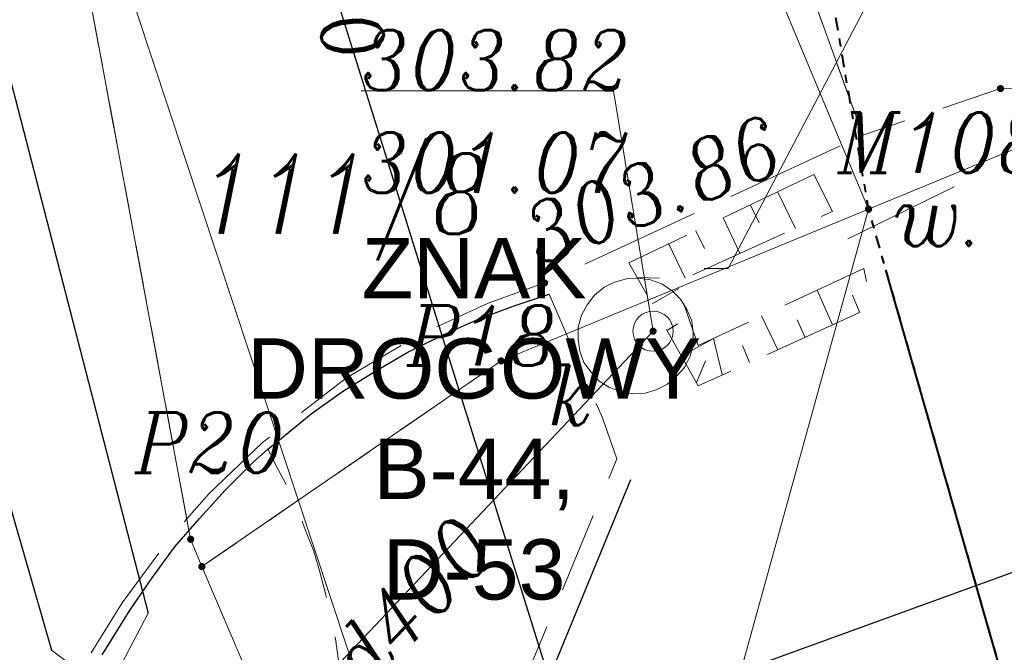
# Model space of a CAD drawing. Header units: metres. Extents: x 779 to 7046, y -512 to 9570.
# Tile 183 of 256: x 2183 to 2195, y 131 to 139. Entities that reach past the tile are written whole.
import ezdxf
from ezdxf import colors
from ezdxf.entities.mleader import LeaderData, LeaderLine
from ezdxf.math import Vec2, Vec3

# ---------------------------------------------------------------- set-up
doc = ezdxf.new("R2010")
doc.units = ezdxf.units.M
for name, pattern in [('0.5_0.5', [1, 0.5, -0.5]), ('1.5_0.5', [2, 1.5, -0.5]), ('CIĄGłA', [0]), ('DGN Style 4', [0.3202, 0.16, -0.08, 0.0002, -0.08]), ('mz1.0_0.5', [1.5, 1, -0.5]), ('mz1.25_0.5', [1.75, 1.25, -0.5])]:
    doc.linetypes.add(name, pattern=pattern)
for name, color, linetype, lineweight in [('000 Inne (niezydentyfikowane)', 7, 'Continuous', 0), ('203-punkt graniczny', 7, 'Continuous', 0), ('203-punkt graniczny-Atr103', 7, 'Continuous', 0), ('211-numer działki ewidencyjnej', 7, 'Continuous', 0), ('218-kontur użytku gruntowego', 7, 'Continuous', 0), ('219-działka ewidencyjna', 7, 'Continuous', 0), ('AGP1_OPISY', 7, 'Continuous', 13), ('chodnik (powierzchnia)', 7, 'Continuous', 0), ('jezdnia (powierzchnia)', 7, 'Continuous', 0), ('kanał technologiczny (linia)', 7, 'Continuous', 0), ('komora podziemna - przewód kanalizacyjny (powierzchnia)-SK', 7, 'Continuous', 0), ('krawężnik (linia)', 7, 'Continuous', 0), ('MPZP', 7, 'Continuous', 0), ('ogrodzenie trwałe (linia)', 7, 'Continuous', 0), ('przewód elektroenergetyczny (linia)-SEPOD', 7, 'Continuous', 0), ('przewód gazowy (linia)-SG', 7, 'Continuous', 0), ('przewód gazowy (linia)-SG-Atr1', 7, 'Continuous', 0), ('przewód kanalizacyjny (linia)-SK', 7, 'Continuous', 0), ('przewód kanalizacyjny (linia)-SK-Atr1', 7, 'Continuous', 0), ('punkt o określonej wysokości (sieć kanalizacyjna)-SK', 7, 'Continuous', 0), ('punkt o określonej wysokości (sieć kanalizacyjna)-SK-Atr2', 7, 'Continuous', 0), ('punkt o określonej wysokości (sieć kanalizacyjna)-SK-Atr3', 7, 'Continuous', 0), ('punkt wysokościowy sztuczny', 7, 'Continuous', 0), ('punkt wysokościowy sztuczny-Atr2', 7, 'Continuous', 0), ('RTPW02', 7, 'Continuous', 0), ('rura ochronna - przewód elektroenergetyczny (linia)-SE', 7, 'Continuous', 0), ('rura ochronna - przewód gazowy (linia)-SG', 7, 'Continuous', 0), ('rów melioracyjny  przydrożny (linia)', 7, 'Continuous', 0), ('rów melioracyjny  przydrożny (linia)-Atr17', 7, 'Continuous', 0), ('skarpa nieumocniona (powierzchnia)', 7, 'Continuous', 0), ('właz okrągły - siec kanalizacyjna (punkt)-SK', 7, 'Continuous', 0), ('właz okrągły - siec kanalizacyjna (punkt)-SK-Atr17', 7, 'Continuous', 0), ('ZNAKI DROGOWE', 250, 'Continuous', 15)]:
    doc.layers.add(name, color=color, linetype=linetype, lineweight=lineweight)
doc.styles.add('ARIAL', font='arial.ttf')
doc.styles.get("Standard").update_dxf_attribs({"font": 'arial.ttf'})
doc.linetypes.add('902-500', pattern='A,3.75,[24,dgnlstyle-geo-mz.shx,S=0.002786,R=0,X=0,Y=0],3.75', length=7.5)

# ---------------------------------------------------------------- blocks, each defined once
blk = doc.blocks.new('203')
at = {"linetype": 'Continuous', "lineweight": -2, "ltscale": 10}
h = blk.add_hatch(color=0, dxfattribs=at)
edge = h.paths.add_edge_path()
edge.add_arc((0, 0), 0.45, 0, 360)
blk = doc.blocks.new('PW02')
at = {"linetype": 'Continuous', "lineweight": 13, "ltscale": 10}
h = blk.add_hatch(color=0, dxfattribs=at)
edge = h.paths.add_edge_path()
edge.add_arc((0, 0), 0.45, 0, 360)
blk = doc.blocks.new('PW01_1')
at = {"linetype": 'Continuous', "lineweight": 13, "ltscale": 10}
h = blk.add_hatch(color=0, dxfattribs=at)
edge = h.paths.add_edge_path()
edge.add_arc((0, 0), 0.45, 0, 360)
blk = doc.blocks.new('US22')
at = {"color": 0, "linetype": 'Continuous', "lineweight": -2, "ltscale": 10}
blk.add_circle((0, 0), 2.5, dxfattribs=at)
blk = doc.blocks.new('RTPW02')
at = {"layer": 'RTPW02', "linetype": 'Continuous', "lineweight": 13}
h = blk.add_hatch(color=7, dxfattribs=at)
edge = h.paths.add_edge_path()
edge.add_arc((0, 0), 0.045, 0, 360)
blk = doc.blocks.new('PZT MDCP podkład')
at = {"layer": '000 Inne (niezydentyfikowane)', "color": 252, "linetype": 'Continuous', "lineweight": 13, "true_color": 0x939598, "flags": 128}
for points in [[(2126.446, 10.206), (2126.666, 9.756)], [(2126.106, 10.046), (2126.216, 9.826)], [(2125.766, 9.886), (2125.976, 9.446)], [(2125.426, 9.726), (2125.536, 9.506)], [(2125.086, 9.566), (2125.296, 9.136)], [(2124.696, 9.146), (2124.976, 9.136)], [(2124.886, 8.816), (2125.216, 9.006)], [(2127.126, 8.556), (2126.936, 8.986)], [(2127.466, 8.706), (2127.376, 8.926)], [(2126.446, 8.246), (2126.246, 8.666)], [(2126.786, 8.396), (2126.686, 8.616)], [(2125.066, 8.486), (2125.206, 8.566)], [(2125.246, 8.166), (2125.636, 8.376)], [(2125.756, 7.936), (2125.646, 8.386)], [(2126.096, 8.086), (2126.006, 8.296)], [(2125.436, 7.836), (2125.546, 8.106)]]:
    blk.add_lwpolyline(points, dxfattribs=at)
at = {"layer": '218-kontur użytku gruntowego', "color": 252, "linetype": '0.5_0.5', "lineweight": 13, "true_color": 0x939598, "flags": 128}
for points in [[(2117.186, 16.416), (2119.146, 5.886)], [(2119.146, 5.886), (2117.186, 16.416)], [(2119.286, 5.546), (2123.006, 8.106)], [(2123.006, 8.106), (2119.286, 5.546)], [(2119.146, 5.886), (2119.286, 5.546)], [(2119.286, 5.546), (2119.146, 5.886)]]:
    blk.add_lwpolyline(points, dxfattribs=at)
at = {"layer": '219-działka ewidencyjna', "color": 252, "linetype": 'Continuous', "lineweight": 13, "true_color": 0x939598, "flags": 128}
for points in [[(2148.856, 18.776), (2127.576, 9.996)], [(2124.156, 18.196), (2127.576, 9.996)], [(2119.146, 5.886), (2117.186, 16.416)], [(2123.006, 8.106), (2127.576, 9.996)], [(2127.576, 9.996), (2125.546, 2.656)], [(2119.286, 5.546), (2123.006, 8.106)], [(2119.146, 5.886), (2119.286, 5.546)], [(2127.276, -13.184), (2119.286, 5.546)]]:
    blk.add_lwpolyline(points, dxfattribs=at)
at = {"layer": 'chodnik (powierzchnia)', "color": 252, "linetype": 'mz1.0_0.5', "lineweight": 13, "true_color": 0x939598, "flags": 128}
blk.add_lwpolyline([(2125.018, -16.5), (2126.496, -16.097), (2125.996, -14.704), (2125.816, -14.124), (2122.056, -2.504), (2121.976, -2.244), (2121.906, -1.984), (2121.856, -1.714), (2121.806, -1.454), (2121.776, -1.184), (2121.766, -0.914), (2121.756, -0.644), (2121.766, -0.374), (2121.786, -0.104), (2121.826, 0.166), (2121.866, 0.436), (2121.926, 0.696), (2122.006, 0.956), (2122.086, 1.216), (2124.446, 6.886), (2124.266, 7.396), (2123.606, 8.936), (2123.156, 8.786), (2122.706, 8.616), (2122.276, 8.426), (2121.846, 8.216), (2121.436, 7.976), (2121.036, 7.726), (2120.646, 7.446), (2120.276, 7.146), (2120.106, 7.006), (2120.236, 6.756), (2120.366, 6.506), (2120.476, 6.256), (2120.576, 5.996), (2120.676, 5.736), (2120.756, 5.466), (2120.826, 5.196), (2120.886, 4.926), (2120.946, 4.646), (2120.986, 4.376), (2121.016, 4.096), (2121.036, 3.816), (2121.046, 3.536), (2121.026, 3.366), (2121.006, 3.186), (2120.986, 3.016), (2120.956, 2.836), (2120.916, 2.666), (2120.876, 2.496), (2120.836, 2.326), (2120.786, 2.156), (2120.736, 1.986), (2120.686, 1.816), (2120.626, 1.656), (2120.556, 1.486), (2120.486, 1.326), (2120.416, 1.166), (2120.346, 0.896), (2120.296, 0.616), (2120.246, 0.336), (2120.216, 0.056), (2120.196, -0.234), (2120.186, -0.514), (2120.186, -0.794), (2120.206, -1.084), (2120.226, -1.364), (2120.266, -1.644), (2120.316, -1.924), (2120.376, -2.204), (2120.456, -2.474), (2120.536, -2.744), (2124.376, -14.624), (2124.556, -15.224), (2125.018, -16.5)], close=True, dxfattribs=at)
at = {"layer": 'jezdnia (powierzchnia)', "color": 252, "linetype": '1.5_0.5', "lineweight": 13, "true_color": 0x939598, "flags": 128}
for points in [[(2222.326, 18.117), (2221.203, 22.083), (2205.386, 20.096), (2204.446, 20.596), (2203.096, 26.226), (2196.866, 25.286), (2195.626, 20.026), (2193.796, 18.826), (2188.866, 17.986), (2181.466, 17.556), (2178.606, 17.876), (2176.756, 18.456), (2173.726, 19.866), (2171.816, 21.166), (2167.276, 24.556), (2161.216, 26.826), (2157.676, 27.806), (2155.096, 28.106), (2148.546, 27.616), (2147.486, 27.656), (2146.556, 27.976), (2145.856, 28.606), (2144.736, 30.366), (2142.996, 34.696), (2142.366, 36.396), (2134.766, 38.986), (2135.116, 38.066), (2135.536, 36.916), (2136.706, 31.206), (2136.736, 29.676), (2136.306, 26.976), (2135.846, 25.416), (2133.726, 22.486), (2132.306, 21.326), (2131.486, 20.706), (2127.046, 18.566), (2125.056, 17.666), (2127.506, 10.916), (2129.216, 11.496), (2130.676, 11.486), (2132.096, 11.146), (2133.716, 10.476), (2146.306, 15.706), (2146.296, 16.146), (2146.506, 16.786), (2146.996, 17.566), (2147.256, 17.806), (2147.826, 18.186), (2148.396, 18.406), (2149.006, 18.516), (2149.656, 18.536), (2150.306, 18.406), (2150.866, 18.186), (2152.256, 17.276), (2152.966, 16.616), (2160.196, 19.556), (2160.416, 20.026), (2161.966, 20.226), (2164.176, 19.736), (2166.856, 18.806), (2176.416, 14.626), (2183.046, 13.986), (2201.016, 15.826), (2205.616, 16.276), (2221.196, 17.986), (2222.326, 18.117)], [(2110.246, 19.936), (2110.936, 17.476), (2113.326, 8.386), (2116.146, -0.544), (2116.966, -3.184), (2116.706, -1.974), (2116.606, -0.994), (2116.606, -0.004), (2116.646, 0.486), (2116.736, 1.166), (2117.026, 2.426), (2117.356, 3.356), (2117.556, 3.806), (2117.906, 4.466), (2118.296, 5.096), (2118.886, 5.896), (2119.376, 6.456), (2120.036, 7.086), (2121.086, 7.896), (2121.946, 8.406), (2122.846, 8.826), (2123.546, 9.076), (2127.506, 10.916), (2125.056, 17.666), (2121.956, 16.516), (2120.686, 15.966), (2120.226, 15.786), (2119.526, 15.566), (2118.806, 15.406), (2118.076, 15.316), (2117.226, 15.296), (2116.596, 15.336), (2115.386, 15.566), (2114.456, 15.876), (2113.576, 16.306), (2112.946, 16.696), (2111.996, 17.486), (2111.336, 18.206), (2110.756, 19.006), (2110.246, 19.936)]]:
    blk.add_lwpolyline(points, close=True, dxfattribs=at)
at = {"layer": 'kanał technologiczny (linia)', "color": 252, "linetype": 'Continuous', "lineweight": 13, "true_color": 0x939598, "flags": 128}
blk.add_lwpolyline([(2076.829, 99.116), (2097.466, 101.996), (2098.496, 100.976), (2099.736, 94.596), (2102.876, 80.006), (2107.146, 57.576), (2110.276, 41.516), (2112.466, 30.966), (2113.936, 24.136), (2116.446, 18.576), (2123.106, -1.554), (2123.726, -2.874), (2127.703, -15.767)], dxfattribs=at)
at = {"layer": 'komora podziemna - przewód kanalizacyjny (powierzchnia)-SK', "color": 252, "linetype": 'Continuous', "lineweight": 13, "true_color": 0x939598, "flags": 128}
blk.add_lwpolyline([(2125.076, 7.816), (2124.936, 7.746), (2124.796, 7.706), (2124.646, 7.696), (2124.496, 7.726), (2124.356, 7.776), (2124.226, 7.856), (2124.126, 7.966), (2124.036, 8.086), (2123.986, 8.226), (2123.966, 8.376), (2123.966, 8.526), (2124.006, 8.676), (2124.076, 8.806), (2124.166, 8.926), (2124.286, 9.026), (2124.416, 9.086), (2124.566, 9.126), (2124.716, 9.136), (2124.866, 9.116), (2125.006, 9.066), (2125.136, 8.976), (2125.236, 8.876), (2125.316, 8.746), (2125.376, 8.606), (2125.396, 8.456), (2125.396, 8.306), (2125.356, 8.166), (2125.286, 8.026), (2125.186, 7.916), (2125.076, 7.816)], close=True, dxfattribs=at)
at = {"layer": 'krawężnik (linia)', "color": 252, "linetype": 'Continuous', "lineweight": 30, "true_color": 0x939598, "flags": 128}
for points in [[(2118.046, 4.446), (2118.396, 5.006), (2118.666, 5.406), (2118.946, 5.786), (2119.256, 6.146), (2119.576, 6.496), (2119.916, 6.836), (2120.106, 7.006), (2120.276, 7.146), (2120.646, 7.446), (2121.036, 7.726), (2121.436, 7.976), (2121.846, 8.216), (2122.276, 8.426), (2122.706, 8.616), (2123.156, 8.786), (2123.606, 8.936)], [(2124.616, 6.626), (2122.356, 1.126), (2122.256, 0.866), (2122.176, 0.596), (2122.106, 0.316), (2122.056, 0.036), (2122.026, -0.244), (2122.016, -0.524), (2122.016, -0.814), (2122.036, -1.094), (2122.076, -1.374), (2122.126, -1.644), (2122.206, -1.924), (2122.286, -2.194), (2122.396, -2.454), (2126.236, -14.374), (2126.814, -16.01)]]:
    blk.add_lwpolyline(points, dxfattribs=at)
at = {"layer": 'MPZP', "color": 252, "linetype": 'DGN Style 4', "lineweight": 40, "true_color": 0x939598, "flags": 128}
blk.add_lwpolyline([(2134.413, -13.933), (2127.576, 9.996), (2122.802, 37.892), (2105.951, 127.031)], dxfattribs=at)
at = {"layer": 'ogrodzenie trwałe (linia)', "color": 252, "linetype": '902-500', "lineweight": 30, "true_color": 0x939598, "flags": 128}
blk.add_lwpolyline([(2135.816, 7.816), (2126.156, 4.306), (2125.436, 2.696)], dxfattribs=at)
at = {"layer": 'przewód elektroenergetyczny (linia)-SEPOD', "color": 252, "linetype": 'Continuous', "lineweight": 13, "true_color": 0x939598, "flags": 128}
for points in [[(2125.676, -16.321), (2124.746, -14.044), (2123.386, -10.144), (2121.676, -4.304), (2121.016, -2.354), (2119.166, 3.196), (2117.416, 4.506), (2113.586, 17.846), (2113.356, 18.796), (2111.556, 19.276), (2110.366, 24.526), (2107.576, 36.346), (2107.086, 38.436), (2106.356, 40.386), (2105.736, 43.716), (2105.436, 46.026), (2104.516, 50.506), (2104.156, 52.386), (2101.886, 65.206)], [(2122.434, -17.207), (2121.346, -14.414), (2117.876, -4.194), (2116.986, 0.546), (2117.396, 2.626), (2118.616, 4.966), (2115.156, 18.366)]]:
    blk.add_lwpolyline(points, dxfattribs=at)
at = {"layer": 'przewód gazowy (linia)-SG', "color": 252, "linetype": 'Continuous', "lineweight": 13, "true_color": 0x939598, "flags": 128}
blk.add_lwpolyline([(2129.388, -15.306), (2127.316, -8.644), (2125.216, -1.084), (2123.766, 3.626), (2118.846, 19.406), (2116.106, 27.466), (2111.436, 41.766), (2110.066, 46.496)], dxfattribs=at)
at = {"layer": 'przewód kanalizacyjny (linia)-SK', "color": 252, "linetype": 'Continuous', "lineweight": 13, "true_color": 0x939598, "flags": 128}
blk.add_lwpolyline([(2117.906, 1.066), (2124.896, 8.476)], dxfattribs=at)
at = {"layer": 'punkt o określonej wysokości (sieć kanalizacyjna)-SK-Atr2', "color": 252, "lineweight": 13, "true_color": 0x939598, "flags": 128}
blk.add_lwpolyline([(2124.896, 8.476), (2124.406, 11.466), (2121.265, 11.466)], dxfattribs=at)
at = {"layer": 'rura ochronna - przewód elektroenergetyczny (linia)-SE', "color": 252, "linetype": 'Continuous', "lineweight": 30, "true_color": 0x939598, "flags": 128}
for points in [[(2115.156, 18.366), (2118.616, 4.966)], [(2113.586, 17.846), (2117.416, 4.506)]]:
    blk.add_lwpolyline(points, dxfattribs=at)
at = {"layer": 'rura ochronna - przewód gazowy (linia)-SG', "color": 252, "linetype": 'Continuous', "lineweight": 30, "true_color": 0x939598, "flags": 128}
blk.add_lwpolyline([(2118.846, 19.406), (2123.766, 3.626)], dxfattribs=at)
at = {"layer": 'rów melioracyjny  przydrożny (linia)', "color": 252, "linetype": 'Continuous', "lineweight": 13, "true_color": 0x939598}
blk.add_line((2127.316, 9.626), (2128.642, 10.271), dxfattribs=at)
at = {"layer": 'skarpa nieumocniona (powierzchnia)', "color": 252, "linetype": 'mz1.25_0.5', "lineweight": 13, "true_color": 0x939598, "flags": 128}
blk.add_lwpolyline([(2126.896, 10.426), (2124.596, 9.326), (2125.456, 7.796), (2127.616, 8.776), (2127.516, 9.256), (2125.456, 8.296), (2125.186, 9.086), (2127.126, 9.966), (2126.896, 10.426)], close=True, dxfattribs=at)
blk.add_lwpolyline([(2126.896, 10.426), (2124.596, 9.326), (2125.456, 7.796), (2127.616, 8.776), (2127.516, 9.256), (2125.456, 8.296), (2125.186, 9.086), (2127.126, 9.966), (2126.896, 10.426)], close=True, dxfattribs=at)
at = {"layer": '203-punkt graniczny', "color": 252, "linetype": 'Continuous', "lineweight": 13, "true_color": 0x939598, "xscale": 0.1, "yscale": 0.1, "zscale": 0.1}
for p in [(2127.576, 9.996), (2123.006, 8.106), (2119.146, 5.886), (2119.286, 5.546)]:
    blk.add_blockref('203', p, dxfattribs=at)
at = {"layer": 'punkt o określonej wysokości (sieć kanalizacyjna)-SK', "color": 252, "linetype": 'Continuous', "lineweight": 13, "true_color": 0x939598, "xscale": 0.1, "yscale": 0.1, "zscale": 0.1}
blk.add_blockref('PW01_1', (2124.896, 8.476), dxfattribs=at)
at = {"layer": 'punkt wysokościowy sztuczny', "color": 252, "linetype": 'Continuous', "lineweight": 13, "true_color": 0x939598, "xscale": 0.1, "yscale": 0.1, "zscale": 0.1}
blk.add_blockref('PW02', (2123.546, 9.076), dxfattribs=at)
at = {"layer": 'RTPW02', "color": 252, "linetype": 'Continuous', "lineweight": 13, "true_color": 0x939598}
blk.add_blockref('RTPW02', (2129.216, 11.496), dxfattribs=at)
at = {"layer": 'właz okrągły - siec kanalizacyjna (punkt)-SK', "color": 252, "linetype": 'Continuous', "lineweight": 13, "true_color": 0x939598, "xscale": 0.1, "yscale": 0.1, "zscale": 0.1}
blk.add_blockref('US22', (2124.896, 8.476), dxfattribs=at)
at = {"layer": '203-punkt graniczny-Atr103', "color": 252, "lineweight": 13, "true_color": 0x939598, "char_height": 0.75, "attachment_point": 7, "line_spacing_factor": 0.6}
for s, insert in [('\\FITALIC_1250;\\H1x;\\W0.9;M108', (2127.189, 10.449)), ('\\FITALIC_1250;\\H1x;\\W0.9;P18', (2121.833, 8.047)), ('\\FITALIC_1250;\\H1x;\\W0.9;P20', (2118.451, 6.712))]:
    blk.add_mtext(s, dxfattribs=dict(at, insert=insert))
at = {"layer": '211-numer działki ewidencyjnej', "color": 252, "linetype": 'Continuous', "lineweight": 13, "true_color": 0x939598, "insert": (2119.27, 10.688), "char_height": 1, "attachment_point": 1, "line_spacing_factor": 0.6}
blk.add_mtext('\\FITALIC_1250;\\H1x;\\W0.79;111/8', dxfattribs=at)
at = {"layer": 'przewód gazowy (linia)-SG-Atr1', "color": 252, "lineweight": 13, "true_color": 0x939598, "insert": (2120.268, 14.585), "char_height": 0.75, "attachment_point": 4, "rotation": 287.317, "line_spacing_factor": 0.6}
blk.add_mtext('\\FITALIC_1250;\\H1x;\\W0.9;gs400', dxfattribs=at)
at = {"layer": 'przewód kanalizacyjny (linia)-SK-Atr1', "color": 252, "lineweight": 13, "true_color": 0x939598, "insert": (2120.657, 3.801), "char_height": 0.75, "attachment_point": 4, "rotation": 46.671, "line_spacing_factor": 0.6}
blk.add_mtext('\\FITALIC_1250;\\H1x;\\W0.9;kd400', dxfattribs=at)
at = {"layer": 'punkt o określonej wysokości (sieć kanalizacyjna)-SK-Atr2', "color": 252, "lineweight": 13, "true_color": 0x939598, "insert": (2121.265, 11.474), "char_height": 0.75, "attachment_point": 7, "line_spacing_factor": 0.6}
blk.add_mtext('\\FITALIC_1250;\\H1x;\\W0.9;303.82', dxfattribs=at)
at = {"layer": 'punkt o określonej wysokości (sieć kanalizacyjna)-SK-Atr3', "color": 252, "lineweight": 13, "true_color": 0x939598, "insert": (2121.265, 10.199), "char_height": 0.75, "attachment_point": 7, "line_spacing_factor": 0.6}
blk.add_mtext('\\FITALIC_1250;\\H1x;\\W0.9;301.07', dxfattribs=at)
at = {"layer": 'punkt wysokościowy sztuczny-Atr2', "color": 252, "lineweight": 13, "true_color": 0x939598, "insert": (2123.196, 9.976), "char_height": 0.75, "attachment_point": 1, "rotation": 21.27, "line_spacing_factor": 0.6}
blk.add_mtext('\\FITALIC_1250;\\H1x;\\W0.9;303.86', dxfattribs=at)
at = {"layer": 'rów melioracyjny  przydrożny (linia)-Atr17', "color": 252, "lineweight": 13, "true_color": 0x939598, "insert": (2127.896, 9.536), "char_height": 0.75, "attachment_point": 7, "line_spacing_factor": 0.6}
blk.add_mtext('\\FITALIC_1250;\\H1x;\\W0.9;w.', dxfattribs=at)
at = {"layer": 'właz okrągły - siec kanalizacyjna (punkt)-SK-Atr17', "color": 252, "lineweight": 13, "true_color": 0x939598, "insert": (2123.596, 7.306), "char_height": 0.75, "attachment_point": 7, "line_spacing_factor": 0.6}
blk.add_mtext('\\FITALIC_1250;\\H1x;\\W0.9;k', dxfattribs=at)
blk = doc.blocks.new('ZNAKI DROGOWE')
at = {"layer": 'ZNAKI DROGOWE'}
ml = blk.add_multileader_mtext('Standard', dxfattribs=at)
ml.set_content('ZNAK DROGOWY B-43, D-52', color=256, style='ARIAL')
ml.set_leader_properties()
ml.build(insert=Vec2(0, 0))
ml.multileader.update_dxf_attribs({"arrow_head_size": 1})
ctx = ml.context
ctx.base_point, ctx.char_height, ctx.arrow_head_size, ctx.landing_gap_size, ctx.plane_origin = Vec3(2067.355, 142.225), 0.75, 1, 0.08, Vec3(2133.916, 147.912)
ctx.text_align_type = 1
notes = []
notes.append((ctx, [(1, (1, 1, 0), (2081.828, 142.225), (-1, 0), 0.3, [(0, [(2080.957, 161.869)], 0, [])])]))
ctx.mtext.insert, ctx.mtext.width, ctx.mtext.defined_height, ctx.mtext.alignment, ctx.mtext.flow_direction = Vec3(2074.442, 142.674), 22.31044, 9.297, 2, 5
ml = blk.add_multileader_mtext('Standard', dxfattribs=at)
ml.set_content('ZNAK DROGOWY B-44, D-53', color=256, style='ARIAL')
ml.set_leader_properties()
ml.build(insert=Vec2(0, 0))
ml.multileader.update_dxf_attribs({"arrow_head_size": 1})
ctx = ml.context
ctx.base_point, ctx.char_height, ctx.arrow_head_size, ctx.landing_gap_size, ctx.plane_origin = Vec3(2054.91, 141.827), 0.75, 1, 0.08, Vec3(2124.002, 147.182)
ctx.text_align_type = 1
notes.append((ctx, [(1, (1, 1, 0), (2060.928, 141.827), (-1, 0), 0.3, [(0, [(2071.043, 161.139)], 0, [])])]))
ctx.mtext.insert, ctx.mtext.width, ctx.mtext.defined_height, ctx.mtext.alignment, ctx.mtext.flow_direction = Vec3(2057.769, 142.209), 1.9969, 4.803, 2, 5
for ctx, leaders in notes:
    for number, flags, end, landing, length, lines in leaders:
        leader = LeaderData()
        leader.index, (leader.has_last_leader_line, leader.has_dogleg_vector, leader.attachment_direction) = number, flags
        leader.last_leader_point, leader.dogleg_vector, leader.dogleg_length = Vec3(end), Vec3(landing), length
        for number, points, colour, breaks in lines:
            line = LeaderLine()
            line.index, line.vertices, line.color, line.breaks = number, Vec3.list(points), colors.encode_raw_color(colour), breaks
            leader.lines.append(line)
        ctx.leaders.append(leader)

msp = doc.modelspace()

# ---------------------------------------------------------------- linework, layer by layer
at = {"layer": 'MPZP', "color": 202, "linetype": 'DGN Style 4', "lineweight": 40, "ltscale": 50, "true_color": 0x8a2be2, "flags": 128}
msp.add_lwpolyline([(2200.372, 112.569), (2193.535, 136.498), (2193.105, 139.012), (2192.746, 141.11), (2192.059, 145.119), (2190.677, 153.194), (2189.38, 160.777), (2188.761, 164.393), (2187.435, 171.408), (2186.914, 174.16), (2185.885, 179.605), (2185.166, 183.409), (2184.596, 186.421), (2183.438, 192.55), (2182.811, 195.867), (2181.653, 201.992), (2180.562, 207.762), (2179.674, 212.458), (2178.869, 216.72), (2178.09, 220.841), (2177.235, 225.363), (2175.348, 235.346), (2173.578, 244.708), (2171.611, 255.222), (2170.809, 259.749), (2167.877, 276.315)], dxfattribs=at)

# ---------------------------------------------------------------- block references
at = {"color": 18, "linetype": 'CIĄGłA', "lineweight": 5, "true_color": 0x000000}
for name, p in [('PZT MDCP podkład', (65.959, 126.502)), ('ZNAKI DROGOWE', (130.861, -6.07))]:
    msp.add_blockref(name, p, dxfattribs=at)

# ---------------------------------------------------------------- leaders
at = {"layer": 'AGP1_OPISY'}
ml = msp.add_multileader_mtext('Standard', dxfattribs=at)
ml.set_content('ZNAK PODŚWIETLANY\\P"WJAZD/WYJAZD"', color=256, style='ARIAL')
ml.set_leader_properties()
ml.build(insert=Vec2(0, 0))
ml.multileader.update_dxf_attribs({"arrow_head_size": 1})
ctx = ml.context
ctx.base_point, ctx.char_height, ctx.arrow_head_size, ctx.landing_gap_size, ctx.plane_origin = Vec3(2198.254, 133.03), 0.8, 1, 0.08, Vec3(2238.467, 116.749)
ctx.text_align_type = 1
notes = []
notes.append((ctx, [(1, (1, 1, 0), (2210.855, 133.03), (-1, 0), 0.3, [(0, [(2213.457, 155.926)], 0, [])])]))
ctx.mtext.insert, ctx.mtext.width, ctx.mtext.defined_height, ctx.mtext.alignment, ctx.mtext.flow_direction = Vec3(2204.405, 133.437), 22.31044, 9.297, 2, 5
for ctx, leaders in notes:
    for number, flags, end, landing, length, lines in leaders:
        leader = LeaderData()
        leader.index, (leader.has_last_leader_line, leader.has_dogleg_vector, leader.attachment_direction) = number, flags
        leader.last_leader_point, leader.dogleg_vector, leader.dogleg_length = Vec3(end), Vec3(landing), length
        for number, points, colour, breaks in lines:
            line = LeaderLine()
            line.index, line.vertices, line.color, line.breaks = number, Vec3.list(points), colors.encode_raw_color(colour), breaks
            leader.lines.append(line)
        ctx.leaders.append(leader)

doc.saveas('drawing.dxf')
